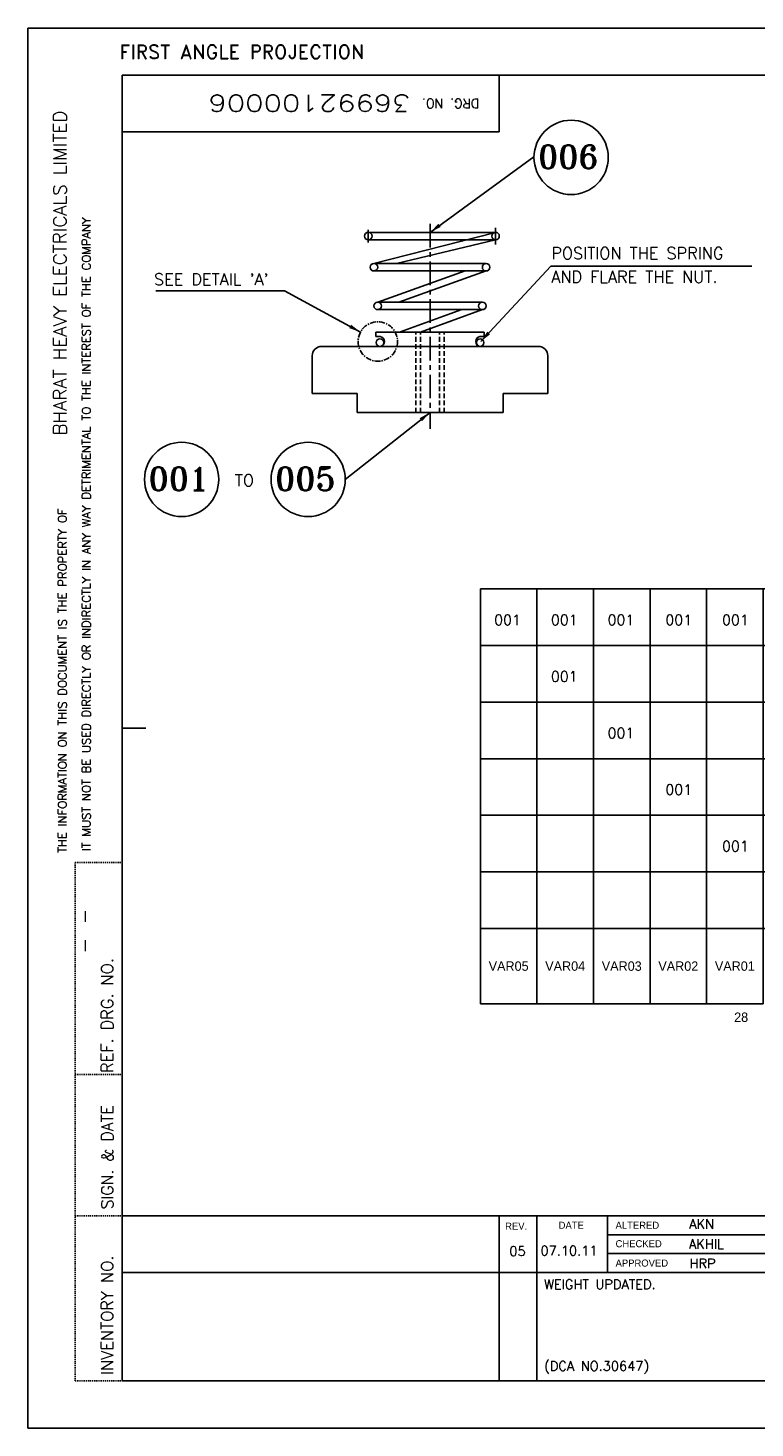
# Model space of a CAD drawing. Extents: x -26640 to -26430, y -165 to -17.
# Tile 1 of 7: x -26640 to -26563, y -165 to -17. Entities that reach past the tile are written whole.
import ezdxf
from ezdxf.enums import TextEntityAlignment as Align

# ---------------------------------------------------------------- set-up
doc = ezdxf.new("R2010")
doc.units = 0
doc.header["$MEASUREMENT"] = 0
doc.linetypes.add('CENTER', pattern=[2, 1.25, -0.25, 0.25, -0.25])
doc.linetypes.add('HIDDEN', pattern=[0.375, 0.25, -0.125])
doc.layers.get('0').update_dxf_attribs({"linetype": 'CONTINUOUS'})
for name, color, linetype in [('1', 3, 'CENTER'), ('3', 1, 'CONTINUOUS'), ('4', 6, 'CONTINUOUS'), ('DIM', 1, 'CONTINUOUS'), ('HEEDAN', 4, 'HIDDEN'), ('TEXT', 2, 'CONTINUOUS')]:
    doc.layers.add(name, color=color, linetype=linetype)
doc.styles.add('ROMAND', font='romand')
doc.styles.add('ROMANS', font='romans.shx')
doc.styles.add('ROMANT', font='romant.shx')
doc.dimstyles.new('ROMANS', dxfattribs={"dimscale": 5, "dimtxt": 2.5, "dimasz": 2.5, "dimexe": 1, "dimexo": 1, "dimgap": 1, "dimtad": 1, "dimdec": 1, "dimzin": 12, "dimdsep": 46, "dimtxsty": 'ROMANS', "dimcen": 0, "dimclrd": 1, "dimclre": 1, "dimclrt": 2, "dimadec": 0, "dimazin": 3, "dimtfac": 1, "dimtdec": 1, "dimtmove": 0, "dimatfit": 3, "dimfxl": 0, "dimtolj": 1, "dimtzin": 9, "dimarcsym": 0})

# ---------------------------------------------------------------- blocks, each defined once
blk = doc.blocks.new('A3')
for p, q in [((0, 297), (0, 0)), ((420, 297), (0, 297)), ((410, 287), (20, 287)), ((20, 287), (20, 10)), ((100, 287), (100, 275)), ((100, 275), (20, 275)), ((20, 148.5), (25, 148.5)), ((20, 45), (170, 45)), ((100, 45), (100, 10)), ((108, 45), (108, 10)), ((123, 45), (123, 33)), ((123, 41), (170, 41)), ((123, 37), (170, 37)), ((20, 33), (170, 33)), ((20, 10), (410, 10)), ((0, 0), (420, 0))]:
    blk.add_line(p, q)
at = {"linetype": 'HIDDEN'}
for p, q in [((10, 120), (20, 120)), ((10, 120), (10, 10)), ((10, 75), (20, 75)), ((10, 45), (20, 45)), ((10, 10), (20, 10))]:
    blk.add_line(p, q, dxfattribs=at)
at = {"style": 'ROMANS'}
for p in [(10.85, 110.2), (10.85, 103.98)]:
    blk.add_text('-', height=3, rotation=270, dxfattribs=at).set_placement(p)
at = {"color": 5}
blk.add_text('28', height=2, dxfattribs=at).set_placement((149.85, 86.15))
at = {"color": 7, "style": 'ROMANS', "width": 1.3}
blk.add_attdef('DRG_NO', (81.19, 282.79), '', height=3.5, rotation=180, dxfattribs=at)
at = {"style": 'ROMANS'}
for tag, p, width in [('SHTNO', (13.59, 112.8), 0.8), ('REV_NO', (13.61, 103.51), 0.8), ('DRG_NO', (13.69, 75.16), 0.9)]:
    blk.add_attdef(tag, p, '', height=2.8, rotation=90, dxfattribs=dict(at, width=width))
at = {"color": 7, "style": 'ROMANS'}
for tag, p, height in [('PRODUCT', (309.08, 74.12), 4), ('DRN_SIGN', (366.75, 58.08), 1), ('CHD_SIGN', (366.79, 52.11), 1), ('APP_SIGN', (367.44, 46.31), 1), ('NEW_ALT_SIGN', (153.42, 42.24), 1), ('OLD_ALT_SIGN', (224.87, 42.09), 1), ('NEW_CHD_SIGN', (152.97, 38.03), 1), ('OLD_CHD_SIGN', (224.41, 37.89), 1), ('NEW_APP_SIGN', (152.97, 34.13), 1), ('OLD_APP_SIGN', (224.41, 33.99), 1), ('TITLE1', (257.16, 20), 3.5), ('TITLE2', (256.85, 13.78), 3.5)]:
    blk.add_attdef(tag, p, '', height=height, dxfattribs=at)
for tag, height, p in [('DRN_BY', 2, (352.45, 59.46)), ('DRN_DATE', 1.5, (390.7, 59.56)), ('CHD_BY', 2, (352.45, 53.45)), ('CHD_DATE', 1.5, (390.61, 54.05)), ('NOVAR', 2.5, (403.98, 50.51)), ('APP_BY', 2, (352.45, 47.45)), ('APP_DATE', 1.5, (390.61, 47.55)), ('REFTOASSY', 2.5, (357.12, 34.38)), ('ITNO', 2.5, (390.34, 34.66)), ('SCALE', 2.5, (313.44, 34)), ('NOIT', 2.5, (404.46, 32.96)), ('REV_NO', 3.5, (404.11, 21.06)), ('SHTNO', 2.5, (364.94, 12.48)), ('NOSHT', 2.5, (406.97, 12.66))]:
    blk.add_attdef(tag, text='', height=height, dxfattribs=at).set_placement(p, align=Align.MIDDLE)
at = {"style": 'ROMANS', "width": 0.7}
for tag, p in [('NEW_ALT_BY', (136.49, 42.06)), ('OLD_ALT_BY', (207.94, 41.91)), ('NEW_REV_NO', (100.6, 37.4)), ('NEW_REV_DT', (109.82, 37.4)), ('NEW_CHD_BY', (136.58, 38)), ('OLD_REV_NO', (172.09, 37.4)), ('OLD_REV_DT', (181.13, 37.33)), ('OLD_CHD_BY', (208.05, 37.89)), ('NEW_APP_BY', (138.07, 33.99)), ('OLD_APP_BY', (208.69, 33.97))]:
    blk.add_attdef(tag, p, '', height=1.5, dxfattribs=at)
at = {"color": 7, "style": 'ROMANS', "width": 0.8}
blk.add_attdef('WEIGHT', text='', height=2.3, dxfattribs=at).set_placement((330.68, 33.75), align=Align.MIDDLE)
at = {"style": 'ROMANS'}
for tag, p, height in [('NEW_DCA_NO', (109.29, 29.18), 2), ('OLD_DCA_NO', (179.03, 29.63), 2), ('NEW_DCA_DETAILS', (108.88, 24.57), 1.8), ('OLD_DCA_DETAILS', (178.87, 23.17), 1.8)]:
    blk.add_attdef(tag, p, '', height=height, dxfattribs=at)
at = {"color": 7, "style": 'ROMANS', "width": 1.3}
blk.add_attdef('DRG_NO', (341.38, 19.21), '', height=3.5, dxfattribs=at)
at = {"layer": 'TEXT', "style": 'ROMAND'}
blk.add_text('FIRST ANGLE PROJECTION', height=3, dxfattribs=at).set_placement((19.42, 290.44))
for s, height, width, p, p2 in [('BHARAT HEAVY ELECTRICALS LIMITED', 2.8, 0.868356, (8.18, 210.6), (8.18, 279.49)), ('SIGN. & DATE', 2.5, 0.827058, (18.07, 46.43), (18.07, 68.49))]:
    blk.add_text(s, height=height, rotation=90, dxfattribs=dict(at, width=width)).set_placement(p, p2, align=Align.FIT)
for s, height, rotation, p in [('DRG. NO.', 2, 180, (95.82, 282.01)), ('IT MUST NOT BE USED DIRECTLY OR INDIRECTLY IN ANY WAY DETRIMENTAL TO THE INTEREST OF THE COMPANY', 1.8, 90, (13.27, 122.39)), ('THE INFORMATION ON THIS DOCUMENT IS THE PROPERTY OF', 1.8, 90, (8.2, 122.04)), ('REF. DRG. NO.', 2.5, 90, (18.05, 75.37)), ('INVENTORY NO. ', 2.5, 90, (18.05, 11.3))]:
    blk.add_text(s, height=height, rotation=rotation, dxfattribs=at).set_placement(p)
at = {"layer": 'TEXT'}
for s, p in [('REV.', (101.25, 42.09)), ('DATE', (112.61, 42.27)), ('ALTERED', (124.69, 42.27)), ('CHECKED', (124.69, 38.35)), ('APPROVED', (124.69, 34.25))]:
    blk.add_text(s, height=1.5, dxfattribs=at).set_placement(p)
blk = doc.blocks.new('var6_btemplate')
at = {"color": 3}
for p, q in [((-314, 12), (0, 12)), ((-314, 0), (-314, 12)), ((-302, 0), (-302, 12)), ((-290, 0), (-290, 12)), ((-278, 0), (-278, 12)), ((-266, 0), (-266, 12)), ((-254, 0), (-254, 12)), ((-242, 0), (-242, 12)), ((-212, 0), (-212, 12)), ((-204, 0), (-204, 12)), ((-191, 0), (-191, 12)), ((-142, 0), (-142, 12)), ((-137.04, 0), (-137.04, 12)), ((-92, 0), (-92, 12)), ((-80, 0), (-80, 12)), ((-46, 0), (-46, 12)), ((-41.01, 0), (-41.01, 12)), ((-35.94, 0), (-35.94, 12)), ((-10, 0), (-10, 12)), ((-5, 0), (-5, 12)), ((0, 12), (0, 0)), ((-35.94, 6), (-10, 6)), ((-314, 0), (0, 0))]:
    blk.add_line(p, q, dxfattribs=at)
blk.add_line((-92, 6), (-46, 6))
at = {"style": 'ROMANS', "width": 0.9, "flags": 4}
blk.add_attdef('UT_O_QTY', (-37.05, 0.19), '', height=2.2, rotation=90, dxfattribs=at)
at = {"style": 'ROMANS', "width": 0.65, "flags": 4}
blk.add_attdef('ITEM_DESC', (-190.44, 7.11), '', height=2.6, dxfattribs=at)
at = {"style": 'ROMANS', "flags": 4}
for tag, p in [('ITEM_NO', (-91.78, 7.25)), ('MAT_CODE', (-79.25, 7.43)), ('IT_NO', (-203.15, 4.41)), ('IT_VAR', (-90.96, 1.17)), ('MAT_SPEC', (-79.12, 1.33)), ('QTY', (-34.27, 2.23))]:
    blk.add_attdef(tag, p, '', height=2.2, dxfattribs=at)
at = {"style": 'ROMANS'}
blk.add_attdef('WEIGHT', text='', height=2.2, dxfattribs=at).set_placement((-34.53, 6.62), align=Align.BOTTOM_LEFT)
at = {"style": 'ROMANS', "flags": 4}
for tag, p in [('VAR_5', (-308.24, 4.33)), ('VAR_4', (-296.21, 4.33)), ('VAR_3', (-284.18, 4.33)), ('VAR_2', (-271.9, 4.33)), ('VAR_1', (-259.87, 4.33)), ('VAR_0', (-248.09, 4.33)), ('DR_NO', (-117.68, 4.13))]:
    blk.add_attdef(tag, text='', height=2.2, dxfattribs=at).set_placement(p, align=Align.CENTER)
for tag, height, width, p in [('REMARKS', 2, 0.75, (-242, 3.94)), ('ITEM_SIZE', 2.6, 0.65, (-190.55, 0.85))]:
    blk.add_attdef(tag, text='', height=height, dxfattribs=dict(at, width=width)).set_placement(p, align=Align.BOTTOM_LEFT)
at = {"style": 'ROMANS'}
blk.add_attdef('IT_V', (-211.43, 4.44), '', height=2.2, dxfattribs=at)
at = {"style": 'ROMANS', "flags": 4}
blk.add_attdef('STD_NO', text='', height=2.2, dxfattribs=at).set_placement((-141.14, 5.59), align=Align.MIDDLE_LEFT)
for tag, p in [('A/C', (-42.21, 1.84)), ('GS', (-6, 3)), ('ZONE', (-1.14, -0.09))]:
    blk.add_attdef(tag, p, '', height=2.2, rotation=90, dxfattribs=at)
blk = doc.blocks.new('A$C32A82FC6')
blk.add_circle((-5.32, -15.29), 0.4)
blk = doc.blocks.new('A$C29ED1C90')
for p, q in [((-13.5, 0.4), (0, 0.4)), ((-12.9, -2.9), (0, 0.4)), ((-0.24, 0.32), (0, 0.4)), ((0, 0.4), (-0.24, 0.32)), ((-0.2, 0.35), (0, 0.4)), ((-13.5, -0.4), (0, -0.4)), ((0, -0.4), (-10.5, -2.9)), ((-12.9, -2.9), (-1, -2.9)), ((-1.25, -2.99), (-1, -2.9)), ((-12.66, -3.62), (-12.9, -3.7)), ((-12.9, -3.7), (-1, -3.7)), ((-12.5, -7), (-3.24, -3.7)), ((-1, -3.7), (-10.26, -7)), ((-12.5, -7), (-1.4, -7)), ((-1.66, -7.09), (-1.4, -7)), ((-12.25, -7.71), (-12.5, -7.8)), ((-12.5, -7.8), (-1.4, -7.8)), ((-10.18, -10.2), (-3.59, -7.8)), ((-1.4, -7.8), (-7.98, -10.2))]:
    blk.add_line(p, q)
for centre in [(-13.5, 0), (0, 0), (-12.9, -3.3), (-1, -3.3), (-12.5, -7.4), (-1.4, -7.4), (-1.63, -11.3)]:
    blk.add_circle(centre, 0.4)
at = {"layer": '1', "linetype": 'CENTER', "ltscale": 2}
for p, q in [((-13.5, 0.65), (-13.5, -0.69)), ((-6.95, 1.3), (-6.95, -20.43)), ((0, 0.88), (0, -0.88))]:
    blk.add_line(p, q, dxfattribs=at)

msp = doc.modelspace()

# ---------------------------------------------------------------- linework, layer by layer
msp.add_line((-26584.75, -42.08), (-26563.41, -42.08))
at = {"color": 0}
for p, q in [((-26603.3, -49.08), (-26591.8, -49.08)), ((-26603.3, -49.53), (-26603.3, -49.08)), ((-26603.3, -49.53), (-26602.85, -49.53)), ((-26591.8, -49.53), (-26592.25, -49.53)), ((-26591.8, -49.53), (-26591.8, -49.08)), ((-26610.05, -51.58), (-26610.05, -55.58)), ((-26609.05, -50.58), (-26586.05, -50.58)), ((-26585.05, -55.58), (-26585.05, -51.58)), ((-26610.05, -55.58), (-26605.3, -55.58)), ((-26605.3, -57.58), (-26605.3, -55.58)), ((-26589.8, -57.58), (-26589.8, -55.58)), ((-26589.8, -55.58), (-26585.05, -55.58)), ((-26605.3, -57.58), (-26589.8, -57.58))]:
    msp.add_line(p, q, dxfattribs=at)
for points in [[(-26592.21, -120.31), (-26586.21, -120.31), (-26586.21, -112.31), (-26592.21, -112.31)], [(-26586.21, -120.31), (-26580.21, -120.31), (-26580.21, -112.31), (-26586.21, -112.31)], [(-26580.21, -120.31), (-26574.21, -120.31), (-26574.21, -112.31), (-26580.21, -112.31)], [(-26574.21, -120.31), (-26568.21, -120.31), (-26568.21, -112.31), (-26574.21, -112.31)], [(-26568.21, -120.31), (-26562.21, -120.31), (-26562.21, -112.31), (-26568.21, -112.31)]]:
    msp.add_lwpolyline(points, close=True)
for centre in [(-26582.58, -30.53), (-26623.91, -64.69), (-26610.48, -64.69)]:
    msp.add_circle(centre, 3.94)
at = {"color": 3, "linetype": 'CENTER', "ltscale": 0.5}
msp.add_circle((-26603.09, -50.06), 2.09, dxfattribs=at)
at = {"color": 0}
for centre, radius, start, end in [((-26602.93, -50.06), 0.531, 278.7234, 81.2766), ((-26592.17, -50.06), 0.531, 98.7234, 261.2766), ((-26609.05, -51.58), 1, 90, 180), ((-26586.05, -51.58), 1, 0, 90)]:
    msp.add_arc(centre, radius, start, end, dxfattribs=at)
at = {"layer": '3', "color": 1}
msp.add_line((-26626.66, -44.69), (-26612.99, -44.69), dxfattribs=at)
at = {"layer": 'HEEDAN', "color": 4, "ltscale": 2}
for p, q in [((-26599.05, -57.58), (-26599.05, -49.08)), ((-26598.55, -57.58), (-26598.55, -49.08)), ((-26596.55, -57.58), (-26596.55, -49.08)), ((-26596.05, -57.58), (-26596.05, -49.08))]:
    msp.add_line(p, q, dxfattribs=at)

# ---------------------------------------------------------------- block references
ref = msp.add_blockref('A3', (-26640.21, -165.31), dxfattribs=dict(xscale=0.5, yscale=0.5, zscale=0.5))
ref.add_attrib('DRG_NO', '36992100006', (-26599.61, -23.91), dxfattribs={"color": 7, "height": 1.75, "rotation": 180, "style": 'ROMANS', "width": 1.3})
for name, p in [('A$C29ED1C90', (-26590.6, -38.88)), ('A$C32A82FC6', (-26597.55, -34.89))]:
    msp.add_blockref(name, p)
ref = msp.add_blockref('var6_btemplate', (-26435.21, -82.31), dxfattribs=dict(xscale=0.5, yscale=0.5))
ref.add_attrib('IT_NO', '006', (-26536.78, -80.1), dxfattribs={"height": 1.1, "style": 'ROMANS'})
ref.add_attrib('ITEM_DESC', 'SPRING', (-26530.43, -78.75), dxfattribs={"height": 1.3, "style": 'ROMANS', "width": 0.65})
ref.add_attrib('DR_NO', '46992100009', dxfattribs={"height": 1.1, "style": 'ROMANS'}).set_placement((-26494.05, -80.24), align=Align.CENTER)
ref.add_attrib('ITEM_NO', '001', (-26481.1, -78.68), dxfattribs={"height": 1.1, "style": 'ROMANS'})
ref.add_attrib('A/C', 'NA', (-26456.32, -81.39), dxfattribs={"height": 1.1, "rotation": 90, "style": 'ROMANS'})
ref.add_attrib('UT_O_QTY', 'N.A.', (-26453.73, -82.21), dxfattribs={"height": 1.1, "rotation": 90, "style": 'ROMANS', "width": 0.9})
ref.add_attrib('WEIGHT', '0.002', dxfattribs={"height": 1.1, "style": 'ROMANS'}).set_placement((-26452.47, -79), align=Align.BOTTOM_LEFT)
ref.add_attrib('QTY', '001', (-26445.15, -81.19), dxfattribs={"height": 1.1, "style": 'ROMANS'})
ref.add_attrib('VAR_0', '001', dxfattribs={"height": 1.1, "style": 'ROMANS'}).set_placement((-26559.26, -80.14), align=Align.CENTER)
ref.add_attrib('VAR_1', '001', dxfattribs={"height": 1.1, "style": 'ROMANS'}).set_placement((-26565.15, -80.14), align=Align.CENTER)
ref.add_attrib('VAR_2', '001', dxfattribs={"height": 1.1, "style": 'ROMANS'}).set_placement((-26571.16, -80.14), align=Align.CENTER)
ref.add_attrib('VAR_3', '001', dxfattribs={"height": 1.1, "style": 'ROMANS'}).set_placement((-26577.3, -80.14), align=Align.CENTER)
ref.add_attrib('VAR_4', '001', dxfattribs={"height": 1.1, "style": 'ROMANS'}).set_placement((-26583.31, -80.14), align=Align.CENTER)
ref.add_attrib('VAR_5', '001', dxfattribs={"height": 1.1, "style": 'ROMANS'}).set_placement((-26589.33, -80.14), align=Align.CENTER)
ref = msp.add_blockref('var6_btemplate', (-26435.21, -88.31), dxfattribs=dict(xscale=0.5, yscale=0.5))
ref.add_attrib('IT_NO', '005', (-26536.78, -86.1), dxfattribs={"height": 1.1, "style": 'ROMANS'})
ref.add_attrib('ITEM_DESC', 'SPECIAL NUT M8', (-26530.43, -84.75), dxfattribs={"height": 1.3, "style": 'ROMANS', "width": 0.65})
ref.add_attrib('DR_NO', '36992100007', dxfattribs={"height": 1.1, "style": 'ROMANS'}).set_placement((-26494.05, -86.24), align=Align.CENTER)
ref.add_attrib('ITEM_NO', '005', (-26481.1, -84.68), dxfattribs={"height": 1.1, "style": 'ROMANS'})
ref.add_attrib('A/C', 'NA', (-26456.32, -87.39), dxfattribs={"height": 1.1, "rotation": 90, "style": 'ROMANS'})
ref.add_attrib('UT_O_QTY', 'Kg', (-26453.73, -88.21), dxfattribs={"height": 1.1, "rotation": 90, "style": 'ROMANS', "width": 0.9})
ref.add_attrib('WEIGHT', '0.0196', dxfattribs={"height": 1.1, "style": 'ROMANS'}).set_placement((-26452.47, -85), align=Align.BOTTOM_LEFT)
ref.add_attrib('VAR_4', '001', dxfattribs={"height": 1.1, "style": 'ROMANS'}).set_placement((-26583.31, -86.14), align=Align.CENTER)
ref = msp.add_blockref('var6_btemplate', (-26435.21, -94.31), dxfattribs=dict(xscale=0.5, yscale=0.5))
ref.add_attrib('IT_NO', '004', (-26536.78, -92.1), dxfattribs={"height": 1.1, "style": 'ROMANS'})
ref.add_attrib('ITEM_DESC', 'SPECIAL NUT M6', (-26530.43, -90.75), dxfattribs={"height": 1.3, "style": 'ROMANS', "width": 0.65})
ref.add_attrib('DR_NO', '36992100007', dxfattribs={"height": 1.1, "style": 'ROMANS'}).set_placement((-26494.05, -92.24), align=Align.CENTER)
ref.add_attrib('ITEM_NO', '004', (-26481.1, -90.68), dxfattribs={"height": 1.1, "style": 'ROMANS'})
ref.add_attrib('A/C', 'NA', (-26456.32, -93.39), dxfattribs={"height": 1.1, "rotation": 90, "style": 'ROMANS'})
ref.add_attrib('UT_O_QTY', 'Kg', (-26453.73, -94.21), dxfattribs={"height": 1.1, "rotation": 90, "style": 'ROMANS', "width": 0.9})
ref.add_attrib('WEIGHT', '0.0196', dxfattribs={"height": 1.1, "style": 'ROMANS'}).set_placement((-26452.47, -91), align=Align.BOTTOM_LEFT)
ref.add_attrib('VAR_3', '001', dxfattribs={"height": 1.1, "style": 'ROMANS'}).set_placement((-26577.3, -92.14), align=Align.CENTER)
ref = msp.add_blockref('var6_btemplate', (-26435.21, -100.31), dxfattribs=dict(xscale=0.5, yscale=0.5))
ref.add_attrib('IT_NO', '003', (-26536.78, -98.1), dxfattribs={"height": 1.1, "style": 'ROMANS'})
ref.add_attrib('ITEM_DESC', 'SPECIAL NUT M5', (-26530.43, -96.75), dxfattribs={"height": 1.3, "style": 'ROMANS', "width": 0.65})
ref.add_attrib('DR_NO', '36992100007', dxfattribs={"height": 1.1, "style": 'ROMANS'}).set_placement((-26494.05, -98.24), align=Align.CENTER)
ref.add_attrib('ITEM_NO', '003', (-26481.1, -96.68), dxfattribs={"height": 1.1, "style": 'ROMANS'})
ref.add_attrib('A/C', 'NA', (-26456.32, -99.39), dxfattribs={"height": 1.1, "rotation": 90, "style": 'ROMANS'})
ref.add_attrib('UT_O_QTY', 'Kg', (-26453.73, -100.21), dxfattribs={"height": 1.1, "rotation": 90, "style": 'ROMANS', "width": 0.9})
ref.add_attrib('WEIGHT', '0.0196', dxfattribs={"height": 1.1, "style": 'ROMANS'}).set_placement((-26452.47, -97), align=Align.BOTTOM_LEFT)
ref.add_attrib('VAR_2', '001', dxfattribs={"height": 1.1, "style": 'ROMANS'}).set_placement((-26571.16, -98.14), align=Align.CENTER)
ref = msp.add_blockref('var6_btemplate', (-26435.21, -106.31), dxfattribs=dict(xscale=0.5, yscale=0.5))
ref.add_attrib('IT_NO', '002', (-26536.78, -104.1), dxfattribs={"height": 1.1, "style": 'ROMANS'})
ref.add_attrib('ITEM_DESC', 'SPECIAL NUT M4', (-26530.43, -102.75), dxfattribs={"height": 1.3, "style": 'ROMANS', "width": 0.65})
ref.add_attrib('DR_NO', '36992100007', dxfattribs={"height": 1.1, "style": 'ROMANS'}).set_placement((-26494.05, -104.24), align=Align.CENTER)
ref.add_attrib('ITEM_NO', '002', (-26481.1, -102.68), dxfattribs={"height": 1.1, "style": 'ROMANS'})
ref.add_attrib('A/C', 'NA', (-26456.32, -105.39), dxfattribs={"height": 1.1, "rotation": 90, "style": 'ROMANS'})
ref.add_attrib('UT_O_QTY', 'Kg', (-26453.73, -106.21), dxfattribs={"height": 1.1, "rotation": 90, "style": 'ROMANS', "width": 0.9})
ref.add_attrib('WEIGHT', '0.0196', dxfattribs={"height": 1.1, "style": 'ROMANS'}).set_placement((-26452.47, -103), align=Align.BOTTOM_LEFT)
ref.add_attrib('VAR_1', '001', dxfattribs={"height": 1.1, "style": 'ROMANS'}).set_placement((-26565.15, -104.14), align=Align.CENTER)
ref = msp.add_blockref('var6_btemplate', (-26435.21, -112.31), dxfattribs=dict(xscale=0.5, yscale=0.5))
ref.add_attrib('IT_NO', '001', (-26536.78, -110.1), dxfattribs={"height": 1.1, "style": 'ROMANS'})
ref.add_attrib('ITEM_DESC', 'SPECIAL NUT M3', (-26530.43, -108.75), dxfattribs={"height": 1.3, "style": 'ROMANS', "width": 0.65})
ref.add_attrib('DR_NO', '36992100007', dxfattribs={"height": 1.1, "style": 'ROMANS'}).set_placement((-26494.05, -110.24), align=Align.CENTER)
ref.add_attrib('ITEM_NO', '001', (-26481.1, -108.68), dxfattribs={"height": 1.1, "style": 'ROMANS'})
ref.add_attrib('A/C', 'NA', (-26456.32, -111.39), dxfattribs={"height": 1.1, "rotation": 90, "style": 'ROMANS'})
ref.add_attrib('UT_O_QTY', 'Kg', (-26453.73, -112.21), dxfattribs={"height": 1.1, "rotation": 90, "style": 'ROMANS', "width": 0.9})
ref.add_attrib('WEIGHT', '0.0196', dxfattribs={"height": 1.1, "style": 'ROMANS'}).set_placement((-26452.47, -109), align=Align.BOTTOM_LEFT)
ref.add_attrib('VAR_0', '001', dxfattribs={"height": 1.1, "style": 'ROMANS'}).set_placement((-26559.26, -110.14), align=Align.CENTER)

# ---------------------------------------------------------------- texts
for s, p in [('VAR05', (-26589.21, -116.31)), ('VAR04', (-26583.21, -116.31)), ('VAR03', (-26577.21, -116.31)), ('VAR02', (-26571.21, -116.31)), ('VAR01', (-26565.21, -116.31))]:
    msp.add_text(s, height=1).set_placement(p, align=Align.MIDDLE)
at = {"layer": '4'}
for s, height, style, p in [('006', 2.5, 'ROMANT', (-26586.09, -31.72)), ('001', 2.5, 'ROMANT', (-26627.42, -65.88)), ('005', 2.5, 'ROMANT', (-26613.99, -65.88)), ('AKN', 1.008, 'ROMANS', (-26570.06, -144.17)), ('AKHIL', 1.008, 'ROMANS', (-26570.08, -146.29)), ('05', 1.008, 'ROMANS', (-26589.14, -147.05)), ('07.10.11', 1.008, 'ROMANS', (-26585.83, -147)), ('HRP', 1.008, 'ROMANS', (-26570.02, -148.36)), ('WEIGHT UPDATED.', 1.008, 'ROMANS', (-26585.45, -150.57)), ('(DCA NO.30647)', 1.008, 'ROMANS', (-26585.45, -159.23))]:
    msp.add_text(s, height=height, dxfattribs=dict(at, style=style)).set_placement(p)
at = {"layer": 'TEXT', "style": 'ROMANS'}
for s, p in [('POSITION THE SPRING', (-26584.68, -41.32)), ("SEE DETAIL 'A'", (-26626.84, -44.09)), ('AND FLARE THE NUT.', (-26584.68, -43.83)), ('TO', (-26618.27, -65.41))]:
    msp.add_text(s, height=1.25, dxfattribs=at).set_placement(p)

# ---------------------------------------------------------------- leaders
for points in [[(-26597.55, -38.48), (-26586.52, -30.48)], [(-26597.55, -57.58), (-26606.54, -64.7)]]:
    msp.add_leader(points, dimstyle='ROMANS', override={"dimscale": 0.5, "dimgap": 1, "dimtad": 0})
at = {"layer": 'DIM'}
for points in [[(-26592.17, -50.06), (-26584.75, -42.08)], [(-26604.92, -49.06), (-26612.99, -44.69)]]:
    msp.add_leader(points, dimstyle='ROMANS', override={"dimscale": 0.5, "dimgap": 1, "dimtad": 0}, dxfattribs=at)

doc.saveas('drawing.dxf')
